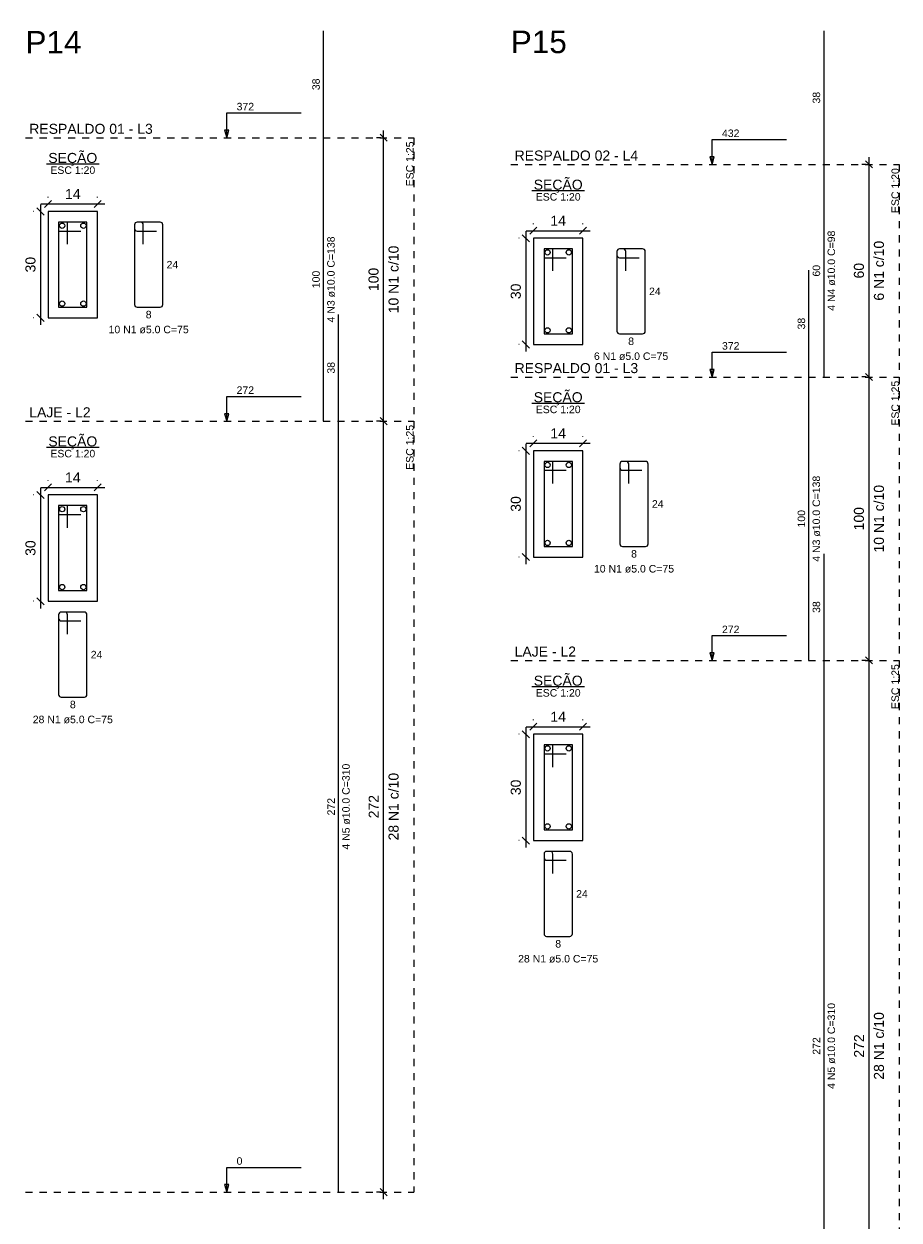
# Model space of a CAD drawing. Header units: millimetres. Extents: x 337 to 526, y -381 to -65.
# Tile 90 of 104: x 467 to 479, y -112 to -95. Entities that reach past the tile are written whole.
import ezdxf

# ---------------------------------------------------------------- set-up
doc = ezdxf.new("R2010")
doc.units = ezdxf.units.MM
doc.header["$MEASUREMENT"] = 0
doc.linetypes.add('Dashed', pattern=[0.75, 0.5, -0.25])
doc.layers.get('0').update_dxf_attribs({"lineweight": 5})
for name, color, linetype, lineweight in [('Descrição da armadura', 7, 'Continuous', 5), ('DT-Barras na forma', 1, 'Continuous', 20), ('DT-Barras no corte', 5, 'Continuous', 5), ('DT-Barras rebatidas', 1, 'Continuous', 20), ('DT-Cotas', 7, 'Continuous', 5), ('DT-Forma', 5, 'Continuous', 5), ('DT-Pontilhado', 7, 'Dashed', 5), ('DT-Textos', 7, 'Continuous', 5), ('DT-Título', 102, 'Continuous', 20), ('Textos armaduras', 7, 'Continuous', 5)]:
    doc.layers.add(name, color=color, linetype=linetype, lineweight=lineweight)
doc.styles.add('Arial', font='arial.ttf')
doc.dimstyles.new('UM_20.000000', dxfattribs={"dimtxt": 0.18, "dimasz": 0.1, "dimexe": 0.1, "dimexo": 0.2, "dimgap": 0, "dimtad": 1, "dimtih": 1, "dimtoh": 1, "dimdec": 1, "dimlfac": 20, "dimzin": 0, "dimdsep": 46, "dimtxsty": 'Standard', "dimcen": 0.09, "dimdle": 0.1, "dimadec": 1, "dimazin": 2, "dimtfac": 1, "dimtdec": 4, "dimtofl": 0, "dimtmove": 0, "dimatfit": 3, "dimfxl": 1, "dimtolj": 1, "dimarcsym": 0})
doc.dimstyles.new('UM_25.000000', dxfattribs={"dimtxt": 0.18, "dimasz": 0.1, "dimexe": 0.1, "dimexo": 0.2, "dimgap": 0, "dimtad": 1, "dimtih": 1, "dimtoh": 1, "dimdec": 1, "dimlfac": 25, "dimzin": 0, "dimdsep": 46, "dimtxsty": 'Standard', "dimcen": 0.09, "dimdle": 0.1, "dimadec": 1, "dimazin": 2, "dimtfac": 1, "dimtdec": 4, "dimtofl": 0, "dimtmove": 0, "dimatfit": 3, "dimfxl": 1, "dimtolj": 1, "dimarcsym": 0})

# ---------------------------------------------------------------- blocks, each defined once
blk = doc.blocks.new('_Oblique')
at = {"color": 0, "linetype": 'ByBlock', "lineweight": -2}
blk.add_line((-0.5, -0.5), (0.5, 0.5), dxfattribs=at)
blk = doc.blocks.new('*D832')
at = {"layer": 'Defpoints', "color": 0, "transparency": 16777216}
for p in [(466.916, -97.989), (466.81, -99.489), (466.916, -99.489)]:
    blk.add_point(p, dxfattribs=at)
at = {"layer": 'DT-Cotas', "color": 0, "lineweight": -2, "transparency": 16777216}
for p, q in [((466.81, -97.889), (466.81, -99.589)), ((466.716, -97.989), (466.71, -97.989)), ((466.716, -99.489), (466.71, -99.489))]:
    blk.add_line(p, q, dxfattribs=at)
at = {"layer": 'DT-Cotas', "color": 0, "lineweight": -2, "transparency": 16777216, "xscale": 0.1, "yscale": 0.1, "zscale": 0.1}
for p, rotation in [((466.81, -97.989), 90), ((466.81, -99.489), 270)]:
    blk.add_blockref('_Oblique', p, dxfattribs=dict(at, rotation=rotation))
at = {"layer": 'DT-Cotas', "color": 7, "transparency": 16777216, "insert": (466.669, -98.739), "char_height": 0.1412, "attachment_point": 5, "rotation": 90, "style": 'Arial'}
blk.add_mtext('\\A1;30', dxfattribs=at)
blk = doc.blocks.new('*D833')
at = {"layer": 'Defpoints', "color": 0, "transparency": 16777216}
for p in [(467.616, -97.883), (466.916, -97.989), (467.616, -97.989)]:
    blk.add_point(p, dxfattribs=at)
at = {"layer": 'DT-Cotas', "color": 0, "lineweight": -2, "transparency": 16777216}
for p, q in [((466.816, -97.883), (467.716, -97.883)), ((466.916, -97.789), (466.916, -97.783)), ((467.616, -97.789), (467.616, -97.783))]:
    blk.add_line(p, q, dxfattribs=at)
at = {"layer": 'DT-Cotas', "color": 0, "lineweight": -2, "transparency": 16777216, "xscale": 0.1, "yscale": 0.1, "zscale": 0.1, "rotation": 180}
blk.add_blockref('_Oblique', (466.916, -97.883), dxfattribs=at)
at = {"layer": 'DT-Cotas', "color": 0, "lineweight": -2, "transparency": 16777216, "xscale": 0.1, "yscale": 0.1, "zscale": 0.1}
blk.add_blockref('_Oblique', (467.616, -97.883), dxfattribs=at)
at = {"layer": 'DT-Cotas', "color": 7, "transparency": 16777216, "insert": (467.266, -97.742), "char_height": 0.1412, "attachment_point": 5, "rotation": 0.0057, "style": 'Arial'}
blk.add_mtext('\\A1;14', dxfattribs=at)
blk = doc.blocks.new('*D793')
at = {"layer": 'Defpoints', "color": 0, "transparency": 16777216}
for p in [(471.651, -96.948), (471.81, -96.948), (471.81, -100.948)]:
    blk.add_point(p, dxfattribs=at)
at = {"layer": 'DT-Cotas', "color": 0, "lineweight": -2, "transparency": 16777216}
for p, q in [((471.651, -101.048), (471.651, -96.848)), ((471.61, -96.948), (471.551, -96.948)), ((471.61, -100.948), (471.551, -100.948))]:
    blk.add_line(p, q, dxfattribs=at)
at = {"layer": 'DT-Cotas', "color": 0, "lineweight": -2, "transparency": 16777216, "xscale": 0.1, "yscale": 0.1, "zscale": 0.1}
for p, rotation in [((471.651, -96.948), 90), ((471.651, -100.948), 270)]:
    blk.add_blockref('_Oblique', p, dxfattribs=dict(at, rotation=rotation))
blk = doc.blocks.new('*D794')
at = {"layer": 'Defpoints', "color": 0, "transparency": 16777216}
for p in [(466.916, -101.989), (466.81, -103.489), (466.916, -103.489)]:
    blk.add_point(p, dxfattribs=at)
at = {"layer": 'DT-Cotas', "color": 0, "lineweight": -2, "transparency": 16777216}
for p, q in [((466.81, -101.889), (466.81, -103.589)), ((466.716, -101.989), (466.71, -101.989)), ((466.716, -103.489), (466.71, -103.489))]:
    blk.add_line(p, q, dxfattribs=at)
at = {"layer": 'DT-Cotas', "color": 0, "lineweight": -2, "transparency": 16777216, "xscale": 0.1, "yscale": 0.1, "zscale": 0.1}
for p, rotation in [((466.81, -101.989), 90), ((466.81, -103.489), 270)]:
    blk.add_blockref('_Oblique', p, dxfattribs=dict(at, rotation=rotation))
at = {"layer": 'DT-Cotas', "color": 7, "transparency": 16777216, "insert": (466.669, -102.739), "char_height": 0.1412, "attachment_point": 5, "rotation": 90, "style": 'Arial'}
blk.add_mtext('\\A1;30', dxfattribs=at)
blk = doc.blocks.new('*D795')
at = {"layer": 'Defpoints', "color": 0, "transparency": 16777216}
for p in [(467.616, -101.883), (466.916, -101.989), (467.616, -101.989)]:
    blk.add_point(p, dxfattribs=at)
at = {"layer": 'DT-Cotas', "color": 0, "lineweight": -2, "transparency": 16777216}
for p, q in [((466.916, -101.789), (466.916, -101.783)), ((467.616, -101.789), (467.616, -101.783)), ((466.816, -101.883), (467.716, -101.883))]:
    blk.add_line(p, q, dxfattribs=at)
at = {"layer": 'DT-Cotas', "color": 0, "lineweight": -2, "transparency": 16777216, "xscale": 0.1, "yscale": 0.1, "zscale": 0.1, "rotation": 180}
blk.add_blockref('_Oblique', (466.916, -101.883), dxfattribs=at)
at = {"layer": 'DT-Cotas', "color": 0, "lineweight": -2, "transparency": 16777216, "xscale": 0.1, "yscale": 0.1, "zscale": 0.1}
blk.add_blockref('_Oblique', (467.616, -101.883), dxfattribs=at)
at = {"layer": 'DT-Cotas', "color": 7, "transparency": 16777216, "insert": (467.266, -101.742), "char_height": 0.1412, "attachment_point": 5, "rotation": 0.0057, "style": 'Arial'}
blk.add_mtext('\\A1;14', dxfattribs=at)
blk = doc.blocks.new('*D796')
at = {"layer": 'Defpoints', "color": 0, "transparency": 16777216}
for p in [(471.651, -100.948), (471.81, -100.948), (471.81, -111.828)]:
    blk.add_point(p, dxfattribs=at)
at = {"layer": 'DT-Cotas', "color": 0, "lineweight": -2, "transparency": 16777216}
for p, q in [((471.651, -111.928), (471.651, -100.848)), ((471.61, -100.948), (471.551, -100.948)), ((471.61, -111.828), (471.551, -111.828))]:
    blk.add_line(p, q, dxfattribs=at)
at = {"layer": 'DT-Cotas', "color": 0, "lineweight": -2, "transparency": 16777216, "xscale": 0.1, "yscale": 0.1, "zscale": 0.1}
for p, rotation in [((471.651, -100.948), 90), ((471.651, -111.828), 270)]:
    blk.add_blockref('_Oblique', p, dxfattribs=dict(at, rotation=rotation))
blk = doc.blocks.new('*D797')
at = {"layer": 'Defpoints', "color": 0, "transparency": 16777216}
for p in [(473.763, -98.366), (473.657, -99.866), (473.763, -99.866)]:
    blk.add_point(p, dxfattribs=at)
at = {"layer": 'DT-Cotas', "color": 0, "lineweight": -2, "transparency": 16777216}
for p, q in [((473.563, -98.366), (473.557, -98.366)), ((473.657, -98.266), (473.657, -99.966)), ((473.563, -99.866), (473.557, -99.866))]:
    blk.add_line(p, q, dxfattribs=at)
at = {"layer": 'DT-Cotas', "color": 0, "lineweight": -2, "transparency": 16777216, "xscale": 0.1, "yscale": 0.1, "zscale": 0.1}
for p, rotation in [((473.657, -98.366), 90), ((473.657, -99.866), 270)]:
    blk.add_blockref('_Oblique', p, dxfattribs=dict(at, rotation=rotation))
at = {"layer": 'DT-Cotas', "color": 7, "transparency": 16777216, "insert": (473.516, -99.116), "char_height": 0.1412, "attachment_point": 5, "rotation": 90, "style": 'Arial'}
blk.add_mtext('\\A1;30', dxfattribs=at)
blk = doc.blocks.new('*D798')
at = {"layer": 'Defpoints', "color": 0, "transparency": 16777216}
for p in [(473.763, -98.366), (474.463, -98.26), (474.463, -98.366)]:
    blk.add_point(p, dxfattribs=at)
at = {"layer": 'DT-Cotas', "color": 0, "lineweight": -2, "transparency": 16777216}
for p, q in [((473.763, -98.166), (473.763, -98.16)), ((474.463, -98.166), (474.463, -98.16)), ((473.663, -98.26), (474.563, -98.26))]:
    blk.add_line(p, q, dxfattribs=at)
at = {"layer": 'DT-Cotas', "color": 0, "lineweight": -2, "transparency": 16777216, "xscale": 0.1, "yscale": 0.1, "zscale": 0.1, "rotation": 180}
blk.add_blockref('_Oblique', (473.763, -98.26), dxfattribs=at)
at = {"layer": 'DT-Cotas', "color": 0, "lineweight": -2, "transparency": 16777216, "xscale": 0.1, "yscale": 0.1, "zscale": 0.1}
blk.add_blockref('_Oblique', (474.463, -98.26), dxfattribs=at)
at = {"layer": 'DT-Cotas', "color": 7, "transparency": 16777216, "insert": (474.113, -98.119), "char_height": 0.1412, "attachment_point": 5, "rotation": 0.0057, "style": 'Arial'}
blk.add_mtext('\\A1;14', dxfattribs=at)
blk = doc.blocks.new('*D799')
at = {"layer": 'Defpoints', "color": 0, "transparency": 16777216}
for p in [(478.499, -97.324), (478.658, -97.324), (478.658, -100.324)]:
    blk.add_point(p, dxfattribs=at)
at = {"layer": 'DT-Cotas', "color": 0, "lineweight": -2, "transparency": 16777216}
for p, q in [((478.499, -100.424), (478.499, -97.224)), ((478.458, -97.324), (478.399, -97.324)), ((478.458, -100.324), (478.399, -100.324))]:
    blk.add_line(p, q, dxfattribs=at)
at = {"layer": 'DT-Cotas', "color": 0, "lineweight": -2, "transparency": 16777216, "xscale": 0.1, "yscale": 0.1, "zscale": 0.1}
for p, rotation in [((478.499, -97.324), 90), ((478.499, -100.324), 270)]:
    blk.add_blockref('_Oblique', p, dxfattribs=dict(at, rotation=rotation))
blk = doc.blocks.new('*D800')
at = {"layer": 'Defpoints', "color": 0, "transparency": 16777216}
for p in [(473.763, -101.366), (473.657, -102.866), (473.763, -102.866)]:
    blk.add_point(p, dxfattribs=at)
at = {"layer": 'DT-Cotas', "color": 0, "lineweight": -2, "transparency": 16777216}
for p, q in [((473.657, -101.266), (473.657, -102.966)), ((473.563, -101.366), (473.557, -101.366)), ((473.563, -102.866), (473.557, -102.866))]:
    blk.add_line(p, q, dxfattribs=at)
at = {"layer": 'DT-Cotas', "color": 0, "lineweight": -2, "transparency": 16777216, "xscale": 0.1, "yscale": 0.1, "zscale": 0.1}
for p, rotation in [((473.657, -101.366), 90), ((473.657, -102.866), 270)]:
    blk.add_blockref('_Oblique', p, dxfattribs=dict(at, rotation=rotation))
at = {"layer": 'DT-Cotas', "color": 7, "transparency": 16777216, "insert": (473.516, -102.116), "char_height": 0.1412, "attachment_point": 5, "rotation": 90, "style": 'Arial'}
blk.add_mtext('\\A1;30', dxfattribs=at)
blk = doc.blocks.new('*D801')
at = {"layer": 'Defpoints', "color": 0, "transparency": 16777216}
for p in [(474.463, -101.26), (473.763, -101.366), (474.463, -101.366)]:
    blk.add_point(p, dxfattribs=at)
at = {"layer": 'DT-Cotas', "color": 0, "lineweight": -2, "transparency": 16777216}
for p, q in [((473.663, -101.26), (474.563, -101.26)), ((473.763, -101.166), (473.763, -101.16)), ((474.463, -101.166), (474.463, -101.16))]:
    blk.add_line(p, q, dxfattribs=at)
at = {"layer": 'DT-Cotas', "color": 0, "lineweight": -2, "transparency": 16777216, "xscale": 0.1, "yscale": 0.1, "zscale": 0.1, "rotation": 180}
blk.add_blockref('_Oblique', (473.763, -101.26), dxfattribs=at)
at = {"layer": 'DT-Cotas', "color": 0, "lineweight": -2, "transparency": 16777216, "xscale": 0.1, "yscale": 0.1, "zscale": 0.1}
blk.add_blockref('_Oblique', (474.463, -101.26), dxfattribs=at)
at = {"layer": 'DT-Cotas', "color": 7, "transparency": 16777216, "insert": (474.113, -101.119), "char_height": 0.1412, "attachment_point": 5, "rotation": 0.0057, "style": 'Arial'}
blk.add_mtext('\\A1;14', dxfattribs=at)
blk = doc.blocks.new('*D802')
at = {"layer": 'Defpoints', "color": 0, "transparency": 16777216}
for p in [(478.499, -100.324), (478.658, -100.324), (478.658, -104.324)]:
    blk.add_point(p, dxfattribs=at)
at = {"layer": 'DT-Cotas', "color": 0, "lineweight": -2, "transparency": 16777216}
for p, q in [((478.499, -104.424), (478.499, -100.224)), ((478.458, -100.324), (478.399, -100.324)), ((478.458, -104.324), (478.399, -104.324))]:
    blk.add_line(p, q, dxfattribs=at)
at = {"layer": 'DT-Cotas', "color": 0, "lineweight": -2, "transparency": 16777216, "xscale": 0.1, "yscale": 0.1, "zscale": 0.1}
for p, rotation in [((478.499, -100.324), 90), ((478.499, -104.324), 270)]:
    blk.add_blockref('_Oblique', p, dxfattribs=dict(at, rotation=rotation))
blk = doc.blocks.new('*D803')
at = {"layer": 'Defpoints', "color": 0, "transparency": 16777216}
for p in [(473.763, -105.366), (473.657, -106.866), (473.763, -106.866)]:
    blk.add_point(p, dxfattribs=at)
at = {"layer": 'DT-Cotas', "color": 0, "lineweight": -2, "transparency": 16777216}
for p, q in [((473.657, -105.266), (473.657, -106.966)), ((473.563, -105.366), (473.557, -105.366)), ((473.563, -106.866), (473.557, -106.866))]:
    blk.add_line(p, q, dxfattribs=at)
at = {"layer": 'DT-Cotas', "color": 0, "lineweight": -2, "transparency": 16777216, "xscale": 0.1, "yscale": 0.1, "zscale": 0.1}
for p, rotation in [((473.657, -105.366), 90), ((473.657, -106.866), 270)]:
    blk.add_blockref('_Oblique', p, dxfattribs=dict(at, rotation=rotation))
at = {"layer": 'DT-Cotas', "color": 7, "transparency": 16777216, "insert": (473.516, -106.116), "char_height": 0.1412, "attachment_point": 5, "rotation": 90, "style": 'Arial'}
blk.add_mtext('\\A1;30', dxfattribs=at)
blk = doc.blocks.new('*D804')
at = {"layer": 'Defpoints', "color": 0, "transparency": 16777216}
for p in [(474.463, -105.26), (473.763, -105.366), (474.463, -105.366)]:
    blk.add_point(p, dxfattribs=at)
at = {"layer": 'DT-Cotas', "color": 0, "lineweight": -2, "transparency": 16777216}
for p, q in [((473.763, -105.166), (473.763, -105.16)), ((474.463, -105.166), (474.463, -105.16)), ((473.663, -105.26), (474.563, -105.26))]:
    blk.add_line(p, q, dxfattribs=at)
at = {"layer": 'DT-Cotas', "color": 0, "lineweight": -2, "transparency": 16777216, "xscale": 0.1, "yscale": 0.1, "zscale": 0.1, "rotation": 180}
blk.add_blockref('_Oblique', (473.763, -105.26), dxfattribs=at)
at = {"layer": 'DT-Cotas', "color": 0, "lineweight": -2, "transparency": 16777216, "xscale": 0.1, "yscale": 0.1, "zscale": 0.1}
blk.add_blockref('_Oblique', (474.463, -105.26), dxfattribs=at)
at = {"layer": 'DT-Cotas', "color": 7, "transparency": 16777216, "insert": (474.113, -105.119), "char_height": 0.1412, "attachment_point": 5, "rotation": 0.0057, "style": 'Arial'}
blk.add_mtext('\\A1;14', dxfattribs=at)
blk = doc.blocks.new('*D805')
at = {"layer": 'Defpoints', "color": 0, "transparency": 16777216}
for p in [(478.499, -104.324), (478.658, -104.324), (478.658, -115.204)]:
    blk.add_point(p, dxfattribs=at)
at = {"layer": 'DT-Cotas', "color": 0, "lineweight": -2, "transparency": 16777216}
for p, q in [((478.499, -115.304), (478.499, -104.224)), ((478.458, -104.324), (478.399, -104.324)), ((478.458, -115.204), (478.399, -115.204))]:
    blk.add_line(p, q, dxfattribs=at)
at = {"layer": 'DT-Cotas', "color": 0, "lineweight": -2, "transparency": 16777216, "xscale": 0.1, "yscale": 0.1, "zscale": 0.1}
for p, rotation in [((478.499, -104.324), 90), ((478.499, -115.204), 270)]:
    blk.add_blockref('_Oblique', p, dxfattribs=dict(at, rotation=rotation))

msp = doc.modelspace()

# ---------------------------------------------------------------- linework, layer by layer
at = {"layer": 'DT-Barras na forma'}
for points in [[(467.1907, -98.4516), (467.1907, -98.1391), (467.0657, -98.1391), (467.0657, -99.3391), (467.4657, -99.3391), (467.4657, -98.1391), (467.0657, -98.1391), (467.0657, -98.2641), (467.3782, -98.2641)], [(474.0383, -98.8283), (474.0383, -98.5158), (473.9133, -98.5158), (473.9133, -99.7158), (474.3133, -99.7158), (474.3133, -98.5158), (473.9133, -98.5158), (473.9133, -98.6408), (474.2258, -98.6408)], [(474.0383, -101.8283), (474.0383, -101.5158), (473.9133, -101.5158), (473.9133, -102.7158), (474.3133, -102.7158), (474.3133, -101.5158), (473.9133, -101.5158), (473.9133, -101.6408), (474.2258, -101.6408)], [(467.1907, -102.4516), (467.1907, -102.1391), (467.0657, -102.1391), (467.0657, -103.3391), (467.4657, -103.3391), (467.4657, -102.1391), (467.0657, -102.1391), (467.0657, -102.2641), (467.3782, -102.2641)], [(474.0383, -105.8283), (474.0383, -105.5158), (473.9133, -105.5158), (473.9133, -106.7158), (474.3133, -106.7158), (474.3133, -105.5158), (473.9133, -105.5158), (473.9133, -105.6408), (474.2258, -105.6408)]]:
    msp.add_lwpolyline(points, dxfattribs=at)
at = {"layer": 'DT-Barras no corte'}
for centre in [(467.1157, -98.1891), (467.4157, -98.1891), (473.9633, -98.5658), (474.2633, -98.5658), (467.1157, -99.2891), (467.4157, -99.2891), (473.9633, -99.6658), (474.2633, -99.6658), (473.9633, -101.5658), (474.2633, -101.5658), (467.1157, -102.1891), (467.4157, -102.1891), (473.9633, -102.6658), (474.2633, -102.6658), (467.1157, -103.2891), (467.4157, -103.2891), (473.9633, -105.5658), (474.2633, -105.5658), (473.9633, -106.6658), (474.2633, -106.6658)]:
    msp.add_circle(centre, 0.0375, dxfattribs=at)
at = {"layer": 'DT-Barras rebatidas'}
for p, q in [((470.8042, -96.9478), (470.8042, -95.441)), ((477.8636, -97.3244), (477.8636, -95.441)), ((470.8042, -100.9478), (470.8042, -96.9478)), ((477.8636, -100.3244), (477.8636, -97.3244)), ((468.1355, -98.1766), (468.1355, -99.3016)), ((468.1355, -98.1766), (468.1355, -98.2266)), ((468.223, -98.1391), (468.173, -98.1391)), ((468.498, -98.1391), (468.173, -98.1391)), ((468.2605, -98.4516), (468.2605, -98.1766)), ((468.5355, -99.3016), (468.5355, -98.1766)), ((468.173, -98.2641), (468.448, -98.2641)), ((474.9419, -98.5533), (474.9419, -99.6783)), ((474.9419, -98.5533), (474.9419, -98.6033)), ((475.0294, -98.5158), (474.9794, -98.5158)), ((475.3044, -98.5158), (474.9794, -98.5158)), ((475.0669, -98.8283), (475.0669, -98.5533)), ((475.3419, -99.6783), (475.3419, -98.5533)), ((474.9794, -98.6408), (475.2544, -98.6408)), ((477.6518, -100.3244), (477.6518, -98.8177)), ((468.173, -99.3391), (468.498, -99.3391)), ((471.016, -100.9478), (471.016, -99.441)), ((474.9794, -99.7158), (475.3044, -99.7158)), ((477.6518, -104.3244), (477.6518, -100.3244)), ((471.016, -111.8278), (471.016, -100.9478)), ((474.9831, -101.5533), (474.9831, -102.6783)), ((474.9831, -101.5533), (474.9831, -101.6033)), ((475.0706, -101.5158), (475.0206, -101.5158)), ((475.3456, -101.5158), (475.0206, -101.5158)), ((475.1081, -101.8283), (475.1081, -101.5533)), ((475.3831, -102.6783), (475.3831, -101.5533)), ((475.0206, -101.6408), (475.2956, -101.6408)), ((475.0206, -102.7158), (475.3456, -102.7158)), ((477.8636, -104.3244), (477.8636, -102.8177)), ((467.1532, -103.6421), (467.1032, -103.6421)), ((467.4282, -103.6421), (467.1032, -103.6421)), ((467.0657, -103.6796), (467.0657, -104.8046)), ((467.0657, -103.6796), (467.0657, -103.7296)), ((467.1032, -103.7671), (467.3782, -103.7671)), ((467.1907, -103.9546), (467.1907, -103.6796)), ((467.4657, -104.8046), (467.4657, -103.6796)), ((477.8636, -115.2044), (477.8636, -104.3244)), ((467.1032, -104.8421), (467.4282, -104.8421)), ((474.0008, -107.0187), (473.9508, -107.0187)), ((474.2758, -107.0187), (473.9508, -107.0187)), ((473.9133, -107.0562), (473.9133, -108.1812)), ((473.9133, -107.0562), (473.9133, -107.1062)), ((473.9508, -107.1437), (474.2258, -107.1437)), ((474.0383, -107.3312), (474.0383, -107.0562)), ((474.3133, -108.1812), (474.3133, -107.0562)), ((473.9508, -108.2187), (474.2758, -108.2187))]:
    msp.add_line(p, q, dxfattribs=at)
for centre, start, end in [((468.173, -98.1766), 90, 180), ((468.173, -98.1766), 90, 180), ((468.173, -98.2266), 180, 270), ((468.223, -98.1766), 0, 90), ((468.498, -98.1766), 0, 90), ((474.9794, -98.5533), 90, 180), ((474.9794, -98.5533), 90, 180), ((475.0294, -98.5533), 0, 90), ((475.3044, -98.5533), 0, 90), ((474.9794, -98.6033), 180, 270), ((468.173, -99.3016), 180, 270), ((468.498, -99.3016), 270, 0), ((474.9794, -99.6783), 180, 270), ((475.3044, -99.6783), 270, 0), ((475.0206, -101.5533), 90, 180), ((475.0206, -101.5533), 90, 180), ((475.0206, -101.6033), 180, 270), ((475.0706, -101.5533), 0, 90), ((475.3456, -101.5533), 0, 90), ((475.0206, -102.6783), 180, 270), ((475.3456, -102.6783), 270, 0), ((467.1032, -103.6796), 90, 180), ((467.1032, -103.6796), 90, 180), ((467.1532, -103.6796), 0, 90), ((467.4282, -103.6796), 0, 90), ((467.1032, -103.7296), 180, 270), ((467.1032, -104.8046), 180, 270), ((467.4282, -104.8046), 270, 0), ((473.9508, -107.0562), 90, 180), ((473.9508, -107.0562), 90, 180), ((474.0008, -107.0562), 0, 90), ((474.2758, -107.0562), 0, 90), ((473.9508, -107.1062), 180, 270), ((473.9508, -108.1812), 180, 270), ((474.2758, -108.1812), 270, 0)]:
    msp.add_arc(centre, 0.0375, start, end, dxfattribs=at)
at = {"layer": 'DT-Forma'}
for points in [[(466.9157, -99.4891), (467.6157, -99.4891), (467.6157, -97.9891), (466.9157, -97.9891), (466.9157, -99.4891)], [(473.7633, -99.8658), (474.4633, -99.8658), (474.4633, -98.3658), (473.7633, -98.3658), (473.7633, -99.8658)], [(473.7633, -102.8658), (474.4633, -102.8658), (474.4633, -101.3658), (473.7633, -101.3658), (473.7633, -102.8658)], [(466.9157, -103.4891), (467.6157, -103.4891), (467.6157, -101.9891), (466.9157, -101.9891), (466.9157, -103.4891)], [(473.7633, -106.8658), (474.4633, -106.8658), (474.4633, -105.3658), (473.7633, -105.3658), (473.7633, -106.8658)]]:
    msp.add_lwpolyline(points, close=True, dxfattribs=at)
at = {"layer": 'DT-Pontilhado', "ltscale": 0.2}
for p, q in [((466.598, -96.9478), (472.075, -96.9478)), ((472.075, -96.9478), (472.075, -111.8278)), ((473.4456, -97.3244), (478.9226, -97.3244)), ((478.9226, -97.3244), (478.9226, -115.2044)), ((473.4456, -100.3244), (478.9226, -100.3244)), ((466.598, -100.9478), (472.075, -100.9478)), ((473.4456, -104.3244), (478.9226, -104.3244)), ((466.598, -111.8278), (472.075, -111.8278))]:
    msp.add_line(p, q, dxfattribs=at)
at = {"layer": 'DT-Textos'}
for p, q in [((466.8931, -97.3166), (467.6384, -97.3166)), ((473.7407, -97.6933), (474.486, -97.6933)), ((473.7407, -100.6933), (474.486, -100.6933)), ((466.8931, -101.3166), (467.6384, -101.3166)), ((473.7407, -104.6933), (474.486, -104.6933))]:
    msp.add_line(p, q, dxfattribs=at)
for points in [[(469.4365, -96.9478), (469.4683, -96.8419), (469.4047, -96.8419), (469.4365, -96.9478), (469.4365, -96.5978), (470.4865, -96.5978)], [(476.2841, -97.3244), (476.3159, -97.2185), (476.2523, -97.2185), (476.2841, -97.3244), (476.2841, -96.9744), (477.3341, -96.9744)], [(476.2841, -100.3244), (476.3159, -100.2185), (476.2523, -100.2185), (476.2841, -100.3244), (476.2841, -99.9744), (477.3341, -99.9744)], [(469.4365, -100.9478), (469.4683, -100.8419), (469.4047, -100.8419), (469.4365, -100.9478), (469.4365, -100.5978), (470.4865, -100.5978)], [(476.2841, -104.3244), (476.3159, -104.2185), (476.2523, -104.2185), (476.2841, -104.3244), (476.2841, -103.9744), (477.3341, -103.9744)], [(469.4365, -111.8278), (469.4683, -111.7219), (469.4047, -111.7219), (469.4365, -111.8278), (469.4365, -111.4778), (470.4865, -111.4778)]]:
    msp.add_lwpolyline(points, dxfattribs=at)

# ---------------------------------------------------------------- texts
at = {"layer": 'Descrição da armadura', "linetype": 'Continuous', "char_height": 0.1059, "attachment_point": 8, "rotation": 90, "line_spacing_factor": 0.798, "style": 'Arial'}
for s, insert, width in [('4 N3 ø10.0 C=138', (470.963, -98.9478), 2.43235), ('4 N4 ø10.0 C=98', (478.0224, -98.8244), 2.267374), ('4 N3 ø10.0 C=138', (477.8106, -102.3244), 2.43235), ('4 N5 ø10.0 C=310', (471.1748, -106.3878), 2.43235), ('4 N5 ø10.0 C=310', (478.0224, -109.7644), 2.43235)]:
    msp.add_mtext(s, dxfattribs=dict(at, insert=insert, width=width))
at = {"layer": 'Descrição da armadura', "color": 7, "linetype": 'Continuous', "char_height": 0.1412, "attachment_point": 8, "rotation": 90, "line_spacing_factor": 0.798, "style": 'Arial'}
for s, insert, width in [('10 N1 c/10', (471.8632, -98.9478), 1.912894), ('6 N1 c/10', (478.7108, -98.8244), 1.692926), ('10 N1 c/10', (478.7108, -102.3244), 1.912894), ('28 N1 c/10', (471.8632, -106.3878), 1.912894), ('28 N1 c/10', (478.7108, -109.7644), 1.912894)]:
    msp.add_mtext(s, dxfattribs=dict(at, insert=insert, width=width))
at = {"layer": 'Descrição da armadura', "linetype": 'Continuous', "char_height": 0.1059, "attachment_point": 8, "line_spacing_factor": 0.798, "style": 'Arial'}
for s, insert, width in [('10 N1 ø5.0 C=75', (468.3355, -99.7098), 2.267374), ('6 N1 ø5.0 C=75', (475.1419, -100.0864), 2.102398), ('10 N1 ø5.0 C=75', (475.1831, -103.0864), 2.267374), ('28 N1 ø5.0 C=75', (467.2657, -105.2127), 2.267374), ('28 N1 ø5.0 C=75', (474.1133, -108.5894), 2.267374)]:
    msp.add_mtext(s, dxfattribs=dict(at, insert=insert, width=width))
at = {"layer": 'DT-Cotas', "color": 7, "linetype": 'Continuous', "char_height": 0.1412, "attachment_point": 8, "rotation": 90, "line_spacing_factor": 0.798, "style": 'Arial'}
for s, insert, width in [('60', (478.4284, -98.8244), 0.439937), ('100', (471.5808, -98.9478), 0.659905), ('100', (478.4284, -102.3244), 0.659905), ('272', (471.5808, -106.3878), 0.659905), ('272', (478.4284, -109.7644), 0.659905)]:
    msp.add_mtext(s, dxfattribs=dict(at, insert=insert, width=width))
at = {"layer": 'DT-Textos', "char_height": 0.1059, "attachment_point": 7, "line_spacing_factor": 0.798, "style": 'Arial'}
for s, insert, width in [('372', (469.5765, -96.5628), 0.50244), ('432', (476.4241, -96.9394), 0.50244), ('372', (476.4241, -99.9394), 0.50244), ('272', (469.5765, -100.5628), 0.50244), ('272', (476.4241, -103.9394), 0.50244), ('0', (469.5765, -111.4428), 0.16748)]:
    msp.add_mtext(s, dxfattribs=dict(at, insert=insert, width=width))
at = {"layer": 'DT-Textos', "linetype": 'Continuous', "line_spacing_factor": 0.798, "style": 'Arial'}
for s, insert, char_height, width, attachment_point in [('RESPALDO 01 - L3', (466.651, -96.8948), 0.1412, 3.991952, 7), ('SEÇÃO', (467.2655, -97.347), 0.1412, 1.58143, 8), ('RESPALDO 02 - L4', (473.4986, -97.2715), 0.1412, 3.991952, 7), ('ESC 1:20', (467.2657, -97.4596), 0.1059, 1.288964, 8), ('SEÇÃO', (474.1135, -97.724), 0.1412, 1.58143, 8), ('ESC 1:20', (474.1133, -97.8363), 0.1059, 1.288964, 8), ('RESPALDO 01 - L3', (473.4986, -100.2715), 0.1412, 3.991952, 7), ('SEÇÃO', (474.1135, -100.724), 0.1412, 1.58143, 8), ('LAJE - L2', (466.651, -100.8948), 0.1412, 1.983514, 7), ('ESC 1:20', (474.1133, -100.8363), 0.1059, 1.288964, 8), ('SEÇÃO', (467.2655, -101.347), 0.1412, 1.58143, 8), ('ESC 1:20', (467.2657, -101.4596), 0.1059, 1.288964, 8), ('LAJE - L2', (473.4986, -104.2715), 0.1412, 1.983514, 7), ('SEÇÃO', (474.1135, -104.724), 0.1412, 1.58143, 8), ('ESC 1:20', (474.1133, -104.8363), 0.1059, 1.288964, 8)]:
    msp.add_mtext(s, dxfattribs=dict(at, insert=insert, char_height=char_height, width=width, attachment_point=attachment_point))
at = {"layer": 'DT-Textos', "linetype": 'Continuous', "char_height": 0.1059, "width": 1.288964, "attachment_point": 9, "rotation": 90, "line_spacing_factor": 0.798, "style": 'Arial'}
for s, insert in [('ESC 1:25', (472.075, -97.0007)), ('ESC 1:20', (478.9226, -97.3774)), ('ESC 1:25', (478.9226, -100.3774)), ('ESC 1:25', (472.075, -101.0007)), ('ESC 1:25', (478.9226, -104.3774))]:
    msp.add_mtext(s, dxfattribs=dict(at, insert=insert))
at = {"layer": 'DT-Título', "linetype": 'Continuous', "char_height": 0.3177, "width": 1.607456, "attachment_point": 7, "line_spacing_factor": 0.798, "style": 'Arial'}
for s, insert in [('P14', (466.598, -95.7587)), ('P15', (473.4456, -95.7587))]:
    msp.add_mtext(s, dxfattribs=dict(at, insert=insert))
at = {"layer": 'Textos armaduras', "linetype": 'Continuous', "char_height": 0.1059, "attachment_point": 7, "rotation": 90, "line_spacing_factor": 0.798, "style": 'Arial'}
for s, insert, width in [('38', (470.7512, -96.2769), 0.329953), ('38', (477.8106, -96.4652), 0.329953), ('100', (470.7512, -99.0715), 0.494929), ('60', (477.8106, -98.9069), 0.329953), ('38', (477.5988, -99.6536), 0.329953), ('38', (470.963, -100.2769), 0.329953), ('100', (477.5988, -102.4482), 0.494929), ('38', (477.8106, -103.6536), 0.329953), ('272', (470.963, -106.5115), 0.494929), ('272', (477.8106, -109.8882), 0.494929)]:
    msp.add_mtext(s, dxfattribs=dict(at, insert=insert, width=width))
at = {"layer": 'Textos armaduras', "linetype": 'Continuous', "char_height": 0.1059, "attachment_point": 7, "line_spacing_factor": 0.798, "style": 'Arial'}
for s, insert, width in [('24', (468.5885, -98.7921), 0.329953), ('24', (475.3948, -99.1687), 0.329953), ('8', (468.2943, -99.498), 0.164976), ('8', (475.1007, -99.8746), 0.164976), ('24', (475.4361, -102.1687), 0.329953), ('8', (475.1419, -102.8746), 0.164976), ('24', (467.5187, -104.295), 0.329953), ('8', (467.2245, -105.0009), 0.164976), ('24', (474.3663, -107.6717), 0.329953), ('8', (474.0721, -108.3776), 0.164976)]:
    msp.add_mtext(s, dxfattribs=dict(at, insert=insert, width=width))

# ---------------------------------------------------------------- dimensions: what is measured, and where the dimension line sits
at = {"layer": 'DT-Cotas'}
for base, p1, p2, dimstyle, override, picture, middle in [((471.6514, -96.9478), (471.8102, -100.9478), (471.8102, -96.9478), 'UM_25.000000', {"dimtxt": 0.1412, "dimasz": 0.1, "dimexe": 0.1, "dimexo": 0.2, "dimtad": 1, "dimtih": 0, "dimtoh": 0, "dimdec": 1, "dimlfac": 25, "dimzin": 8, "dimtxsty": 'Arial', "dimblk": 'Oblique', "dimblk1": 'Oblique', "dimblk2": 'Oblique', "dimsah": 1, "dimdle": 0.1, "dimse1": 0, "dimse2": 0, "dimclrt": 7, "dimadec": 1, "dimazin": 3, "dimtmove": 2, "dimldrblk": 'Oblique'}, '*D793', (471.5102, -98.9478)), ((478.499, -97.3244), (478.6578, -100.3244), (478.6578, -97.3244), 'UM_20.000000', {"dimtxt": 0.1412, "dimasz": 0.1, "dimexe": 0.1, "dimexo": 0.2, "dimtad": 1, "dimtih": 0, "dimtoh": 0, "dimdec": 1, "dimlfac": 20, "dimzin": 8, "dimtxsty": 'Arial', "dimblk": 'Oblique', "dimblk1": 'Oblique', "dimblk2": 'Oblique', "dimsah": 1, "dimdle": 0.1, "dimse1": 0, "dimse2": 0, "dimclrt": 7, "dimadec": 1, "dimazin": 3, "dimtmove": 2, "dimldrblk": 'Oblique'}, '*D799', (478.3578, -98.8244)), ((478.499, -100.3244), (478.6578, -104.3244), (478.6578, -100.3244), 'UM_25.000000', {"dimtxt": 0.1412, "dimasz": 0.1, "dimexe": 0.1, "dimexo": 0.2, "dimtad": 1, "dimtih": 0, "dimtoh": 0, "dimdec": 1, "dimlfac": 25, "dimzin": 8, "dimtxsty": 'Arial', "dimblk": 'Oblique', "dimblk1": 'Oblique', "dimblk2": 'Oblique', "dimsah": 1, "dimdle": 0.1, "dimse1": 0, "dimse2": 0, "dimclrt": 7, "dimadec": 1, "dimazin": 3, "dimtmove": 2, "dimldrblk": 'Oblique'}, '*D802', (478.3578, -102.3244)), ((471.6514, -100.9478), (471.8102, -111.8278), (471.8102, -100.9478), 'UM_25.000000', {"dimtxt": 0.1412, "dimasz": 0.1, "dimexe": 0.1, "dimexo": 0.2, "dimtad": 1, "dimtih": 0, "dimtoh": 0, "dimdec": 1, "dimlfac": 25, "dimzin": 8, "dimtxsty": 'Arial', "dimblk": 'Oblique', "dimblk1": 'Oblique', "dimblk2": 'Oblique', "dimsah": 1, "dimdle": 0.1, "dimse1": 0, "dimse2": 0, "dimclrt": 7, "dimadec": 1, "dimazin": 3, "dimtmove": 2, "dimldrblk": 'Oblique'}, '*D796', (471.5102, -106.3878)), ((478.499, -104.3244), (478.6578, -115.2044), (478.6578, -104.3244), 'UM_25.000000', {"dimtxt": 0.1412, "dimasz": 0.1, "dimexe": 0.1, "dimexo": 0.2, "dimtad": 1, "dimtih": 0, "dimtoh": 0, "dimdec": 1, "dimlfac": 25, "dimzin": 8, "dimtxsty": 'Arial', "dimblk": 'Oblique', "dimblk1": 'Oblique', "dimblk2": 'Oblique', "dimsah": 1, "dimdle": 0.1, "dimse1": 0, "dimse2": 0, "dimclrt": 7, "dimadec": 1, "dimazin": 3, "dimtmove": 2, "dimldrblk": 'Oblique'}, '*D805', (478.3578, -109.7644))]:
    dim = msp.add_linear_dim(base=base, p1=p1, p2=p2, angle=90, text=' ', dimstyle=dimstyle, override=override, dxfattribs=at)
    dim.commit()
    dim.dimension.update_dxf_attribs({"geometry": picture, "text_midpoint": middle, "dimtype": 160, "text_rotation": 90})
for base, p1, p2, picture, middle in [((467.6157, -97.8832), (466.9157, -97.9891), (467.6157, -97.9891), '*D833', (467.2657, -97.742)), ((474.4633, -98.2599), (473.7633, -98.3658), (474.4633, -98.3658), '*D798', (474.1133, -98.1187)), ((474.4633, -101.2599), (473.7633, -101.3658), (474.4633, -101.3658), '*D801', (474.1133, -101.1187)), ((467.6157, -101.8832), (466.9157, -101.9891), (467.6157, -101.9891), '*D795', (467.2657, -101.742)), ((474.4633, -105.2599), (473.7633, -105.3658), (474.4633, -105.3658), '*D804', (474.1133, -105.1187))]:
    dim = msp.add_linear_dim(base=base, p1=p1, p2=p2, dimstyle='UM_20.000000', override={"dimtxt": 0.1412, "dimasz": 0.1, "dimexe": 0.1, "dimexo": 0.2, "dimtad": 1, "dimtih": 0, "dimtoh": 0, "dimdec": 1, "dimlfac": 20, "dimzin": 8, "dimtxsty": 'Arial', "dimblk": 'Oblique', "dimblk1": 'Oblique', "dimblk2": 'Oblique', "dimsah": 1, "dimdle": 0.1, "dimse1": 0, "dimse2": 0, "dimclrt": 7, "dimadec": 1, "dimazin": 3, "dimtmove": 2, "dimldrblk": 'Oblique'}, dxfattribs=at)
    dim.commit()
    dim.dimension.update_dxf_attribs({"geometry": picture, "text_midpoint": middle, "dimtype": 160, "text_rotation": 0.00573})
for base, p1, p2, picture, middle in [((466.8098, -99.4891), (466.9157, -97.9891), (466.9157, -99.4891), '*D832', (466.6686, -98.7391)), ((473.6574, -99.8658), (473.7633, -98.3658), (473.7633, -99.8658), '*D797', (473.5162, -99.1158)), ((473.6574, -102.8658), (473.7633, -101.3658), (473.7633, -102.8658), '*D800', (473.5162, -102.1158)), ((466.8098, -103.4891), (466.9157, -101.9891), (466.9157, -103.4891), '*D794', (466.6686, -102.7391)), ((473.6574, -106.8658), (473.7633, -105.3658), (473.7633, -106.8658), '*D803', (473.5162, -106.1158))]:
    dim = msp.add_linear_dim(base=base, p1=p1, p2=p2, angle=90, dimstyle='UM_20.000000', override={"dimtxt": 0.1412, "dimasz": 0.1, "dimexe": 0.1, "dimexo": 0.2, "dimtad": 1, "dimtih": 0, "dimtoh": 0, "dimdec": 1, "dimlfac": 20, "dimzin": 8, "dimtxsty": 'Arial', "dimblk": 'Oblique', "dimblk1": 'Oblique', "dimblk2": 'Oblique', "dimsah": 1, "dimdle": 0.1, "dimse1": 0, "dimse2": 0, "dimclrt": 7, "dimadec": 1, "dimazin": 3, "dimtmove": 2, "dimldrblk": 'Oblique'}, dxfattribs=at)
    dim.commit()
    dim.dimension.update_dxf_attribs({"geometry": picture, "text_midpoint": middle, "dimtype": 160, "text_rotation": 90})

doc.saveas('drawing.dxf')
